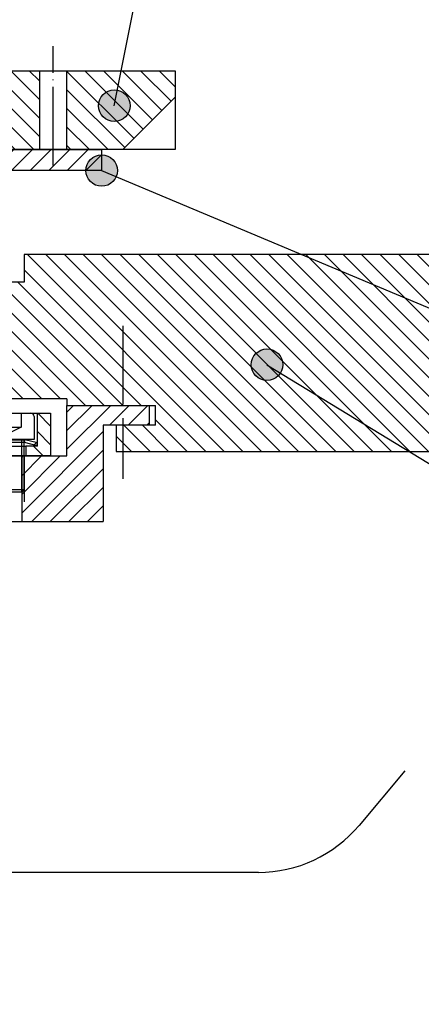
# Model space of a CAD drawing. Extents: x -1763 to 4575, y -3429 to 1051.
# Tile 10 of 80: x 132 to 193, y -2584 to -2434. Entities that reach past the tile are written whole.
import ezdxf

# ---------------------------------------------------------------- set-up
doc = ezdxf.new("R2010")
doc.units = 0
doc.linetypes.add('DASHED', pattern=[15, 7, -8])
doc.linetypes.add('DOT_CENTER', pattern=[14, 12, -1, 0, -1])
doc.layers.add('1', color=7, linetype='CONTINUOUS')
doc.dimstyles.get("Standard").update_dxf_attribs({"dimtxt": 0.18, "dimasz": 0.18, "dimexe": 0.18, "dimexo": 0.0625, "dimgap": 0.09, "dimtad": 0, "dimtih": 1, "dimtoh": 1, "dimdec": 4, "dimzin": 0, "dimtxsty": 'STANDARD', "dimcen": 0.09, "dimazin": 3, "dimtfac": 1, "dimtdec": 4, "dimtofl": 0, "dimtmove": 0, "dimatfit": 3, "dimtolj": 1, "dimtzin": 0})
pattern_1 = [(45, (0, 0), (-1.414213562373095, 1.4142135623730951), [])]
pattern_2 = [(135, (0, 0), (-1.4142135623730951, -1.414213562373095), [])]

# ---------------------------------------------------------------- blocks, each defined once
blk = doc.blocks.new('SCREW_M4__138', base_point=(134.5000000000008, -2510.451241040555))
at = {"layer": '1', "color": 7, "linetype": 'CONTINUOUS'}
for p, q in [((128.0000000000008, -2493.951241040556), (129.5000000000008, -2493.951241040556)), ((129.5000000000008, -2493.951241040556), (132.5000000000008, -2493.951241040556)), ((132.5000000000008, -2493.951241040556), (134.0000000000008, -2493.951241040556)), ((127.5000000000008, -2497.951241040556), (127.5000000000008, -2494.451241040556)), ((134.5000000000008, -2494.451241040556), (134.5000000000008, -2497.951241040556)), ((129.0000000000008, -2497.951241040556), (127.5000000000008, -2497.951241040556)), ((129.4000000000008, -2497.951241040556), (129.0000000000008, -2497.951241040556)), ((129.0000000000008, -2497.951241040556), (129.0000000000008, -2500.451241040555)), ((132.6000000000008, -2497.951241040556), (129.4000000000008, -2497.951241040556)), ((133.0000000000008, -2497.951241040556), (132.6000000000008, -2497.951241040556)), ((134.5000000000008, -2497.951241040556), (133.0000000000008, -2497.951241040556)), ((133.0000000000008, -2500.451241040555), (133.0000000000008, -2497.951241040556)), ((129.0000000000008, -2500.451241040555), (129.0000000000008, -2505.551241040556)), ((133.0000000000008, -2505.551241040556), (133.0000000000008, -2500.451241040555)), ((129.0000000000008, -2505.551241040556), (133.0000000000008, -2505.551241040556)), ((129.4000000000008, -2505.951241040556), (129.0000000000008, -2505.551241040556)), ((132.6000000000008, -2505.951241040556), (129.4000000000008, -2505.951241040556)), ((133.0000000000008, -2505.551241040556), (132.6000000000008, -2505.951241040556))]:
    blk.add_line(p, q, dxfattribs=at)
at = {"layer": '1', "color": 1, "linetype": 'DASHED'}
for p, q in [((129.5000000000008, -2496.051241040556), (129.5000000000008, -2493.951241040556)), ((132.5000000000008, -2493.951241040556), (132.5000000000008, -2496.051241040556)), ((129.5000000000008, -2496.051241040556), (132.5000000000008, -2496.051241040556)), ((131.0000000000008, -2496.851241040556), (129.5000000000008, -2496.051241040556)), ((132.5000000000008, -2496.051241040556), (131.0000000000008, -2496.851241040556)), ((129.4000000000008, -2497.951241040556), (129.4000000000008, -2500.451241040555)), ((132.6000000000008, -2500.451241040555), (132.6000000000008, -2497.951241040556)), ((129.4000000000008, -2500.451241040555), (129.4000000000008, -2505.951241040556)), ((132.6000000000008, -2505.951241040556), (132.6000000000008, -2500.451241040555))]:
    blk.add_line(p, q, dxfattribs=at)
at = {"layer": '1', "color": 1, "linetype": 'DOT_CENTER'}
for p, q in [((131.0000000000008, -2495.250561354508), (131.0000000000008, -2492.939429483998)), ((131.0000000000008, -2506.451241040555), (131.0000000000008, -2495.250561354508))]:
    blk.add_line(p, q, dxfattribs=at)
at = {"layer": '1', "color": 7, "linetype": 'CONTINUOUS'}
for centre, start, end in [((128.0000000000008, -2494.451241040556), 90, 180), ((134.0000000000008, -2494.451241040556), 0, 90)]:
    blk.add_arc(centre, 0.5, start, end, dxfattribs=at)
blk = doc.blocks.new('SPRING_WASHER__139', base_point=(135.0000000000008, -2499.548306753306))
at = {"layer": '1', "linetype": 'CONTINUOUS'}
h = blk.add_hatch(dxfattribs=at)
h.set_pattern_fill('USER', color=3, scale=2, angle=45, pattern_type=0)
h.set_pattern_definition(pattern_1)
h.paths.add_polyline_path([(127.0000000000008, -2498.451241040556), (127.0970142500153, -2498.839298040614), (129.0000000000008, -2498.363551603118), (128.9029857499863, -2497.975494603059)])
h = blk.add_hatch(dxfattribs=at)
h.set_pattern_fill('USER', color=3, scale=2, angle=45, pattern_type=0)
h.set_pattern_definition(pattern_1)
h.paths.add_polyline_path([(133.0970142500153, -2497.975494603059), (133.0000000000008, -2498.363551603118), (134.9029857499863, -2498.839298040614), (135.0000000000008, -2498.451241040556)])
at = {"layer": '1', "color": 3, "linetype": 'CONTINUOUS'}
for p, q in [((128.9029857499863, -2497.975494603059), (127.0000000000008, -2498.451241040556)), ((127.0000000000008, -2498.451241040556), (127.0970142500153, -2498.839298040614)), ((127.0970142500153, -2498.839298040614), (129.0000000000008, -2498.363551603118)), ((128.9029857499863, -2497.975494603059), (131.0000000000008, -2497.975494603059)), ((129.0000000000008, -2498.363551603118), (128.9029857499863, -2497.975494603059)), ((129.0000000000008, -2498.363551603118), (131.0000000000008, -2498.363551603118)), ((131.0000000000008, -2497.975494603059), (133.0970142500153, -2497.975494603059)), ((131.0000000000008, -2498.363551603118), (133.0000000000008, -2498.363551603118)), ((133.0970142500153, -2497.975494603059), (133.0000000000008, -2498.363551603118)), ((133.0000000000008, -2498.363551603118), (134.9029857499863, -2498.839298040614)), ((135.0000000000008, -2498.451241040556), (133.0970142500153, -2497.975494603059)), ((134.9029857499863, -2498.839298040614), (135.0000000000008, -2498.451241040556))]:
    blk.add_line(p, q, dxfattribs=at)
at = {"layer": '1', "color": 3, "linetype": 'DOT_CENTER'}
blk.add_line((131.0000000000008, -2499.548306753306), (131.0000000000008, -2497.137531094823), dxfattribs=at)
blk = doc.blocks.new('CLAMP_PC__140', base_point=(137.0000000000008, -2502.204585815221))
at = {"layer": '1', "linetype": 'CONTINUOUS'}
h = blk.add_hatch(dxfattribs=at)
h.set_pattern_fill('USER', color=1, scale=2, angle=135, pattern_type=0)
h.set_pattern_definition(pattern_2)
h.paths.add_polyline_path([(120.000000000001, -2493.951241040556), (119.0000000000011, -2494.951241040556), (119.0000000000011, -2495.951241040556), (120.0000000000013, -2496.951241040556), (125.0000000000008, -2496.951241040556), (125.0000000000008, -2500.451241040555), (128.7500000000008, -2500.451241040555), (128.7500000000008, -2498.951241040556), (127.0000000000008, -2498.951241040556), (127.0000000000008, -2493.951241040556)])
h = blk.add_hatch(dxfattribs=at)
h.set_pattern_fill('USER', color=1, scale=2, angle=135, pattern_type=0)
h.set_pattern_definition(pattern_2)
h.paths.add_polyline_path([(135.0000000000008, -2493.951241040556), (135.0000000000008, -2498.951241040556), (133.2500000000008, -2498.951241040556), (133.2500000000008, -2500.451241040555), (137.0000000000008, -2500.451241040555), (137.0000000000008, -2493.951241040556)])
at = {"layer": '1', "color": 1, "linetype": 'CONTINUOUS'}
for p, q in [((120.000000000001, -2493.951241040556), (119.0000000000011, -2494.951241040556)), ((120.000000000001, -2493.951241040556), (127.0000000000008, -2493.951241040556)), ((127.0000000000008, -2493.951241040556), (135.0000000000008, -2493.951241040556)), ((127.0000000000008, -2498.951241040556), (127.0000000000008, -2493.951241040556)), ((135.0000000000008, -2498.951241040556), (135.0000000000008, -2493.951241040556)), ((135.0000000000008, -2493.951241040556), (137.0000000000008, -2493.951241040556)), ((137.0000000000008, -2493.951241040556), (137.0000000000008, -2500.451241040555)), ((119.0000000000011, -2495.951241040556), (119.0000000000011, -2494.951241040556)), ((119.0000000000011, -2495.951241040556), (120.0000000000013, -2496.951241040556)), ((125.0000000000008, -2496.951241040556), (120.0000000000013, -2496.951241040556)), ((125.0000000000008, -2500.451241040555), (125.0000000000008, -2496.951241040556)), ((128.7500000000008, -2498.951241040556), (127.0000000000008, -2498.951241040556)), ((128.7500000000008, -2498.951241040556), (133.2500000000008, -2498.951241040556)), ((128.7500000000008, -2500.451241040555), (128.7500000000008, -2498.951241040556)), ((135.0000000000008, -2498.951241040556), (133.2500000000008, -2498.951241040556)), ((133.2500000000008, -2498.951241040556), (133.2500000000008, -2500.451241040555)), ((128.7500000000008, -2500.451241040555), (125.0000000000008, -2500.451241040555)), ((133.2500000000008, -2500.451241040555), (128.7500000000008, -2500.451241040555)), ((137.0000000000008, -2500.451241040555), (133.2500000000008, -2500.451241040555))]:
    blk.add_line(p, q, dxfattribs=at)
at = {"layer": '1', "color": 1, "linetype": 'DOT_CENTER'}
blk.add_line((131.0000000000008, -2492.534545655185), (131.0000000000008, -2502.204585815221), dxfattribs=at)
at = {"layer": '1'}
for name, p in [('SCREW_M4__138', (134.5000000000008, -2510.451241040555)), ('SPRING_WASHER__139', (135.0000000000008, -2499.548306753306))]:
    blk.add_blockref(name, p, dxfattribs=at)
blk = doc.blocks.new('PCC_S__144', base_point=(-152, -2511.751241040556))
at = {"layer": '1', "linetype": 'CONTINUOUS'}
h = blk.add_hatch(dxfattribs=at)
h.set_pattern_fill('USER', color=3, scale=2, angle=45, pattern_type=0)
h.set_pattern_definition(pattern_1)
h.paths.add_polyline_path([(132.6000000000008, -2500.451241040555), (139.5, -2500.451241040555), (139.5, -2492.751241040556), (152, -2492.751241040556), (152, -2495.751241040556), (145, -2495.751241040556), (145, -2510.451241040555), (132.6000000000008, -2510.451241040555)])
at = {"layer": '1', "color": 3, "linetype": 'DOT_CENTER'}
blk.add_line((148, -2480.613722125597), (148, -2503.922099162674), dxfattribs=at)
at = {"layer": '1', "color": 3, "linetype": 'CONTINUOUS'}
for p, q in [((139.5, -2492.751241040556), (152, -2492.751241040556)), ((139.5, -2500.451241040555), (139.5, -2492.751241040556)), ((152, -2492.751241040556), (152, -2495.751241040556)), ((145, -2495.751241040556), (145, -2510.451241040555)), ((152, -2495.751241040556), (145, -2495.751241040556)), ((129.4000000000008, -2500.451241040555), (132.6000000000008, -2500.451241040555)), ((132.6000000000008, -2500.451241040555), (132.6000000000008, -2510.451241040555)), ((132.6000000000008, -2500.451241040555), (139.5, -2500.451241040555)), ((129.4000000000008, -2510.451241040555), (132.6000000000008, -2510.451241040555)), ((132.6000000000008, -2510.451241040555), (145, -2510.451241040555))]:
    blk.add_line(p, q, dxfattribs=at)
at = {"layer": '1', "color": 3, "linetype": 'DASHED'}
blk.add_line((133.0000000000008, -2500.451241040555), (133.0000000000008, -2510.451241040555), dxfattribs=at)
at = {"layer": '1'}
blk.add_blockref('CLAMP_PC__140', (137.0000000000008, -2502.204585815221), dxfattribs=at)
blk = doc.blocks.new('INSERT_RING_TSK__146', base_point=(-152, -2518.751241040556))
at = {"layer": '1', "linetype": 'CONTINUOUS'}
h = blk.add_hatch(dxfattribs=at)
h.set_pattern_fill('USER', scale=2, angle=135, pattern_type=0)
h.set_pattern_definition(pattern_2)
h.paths.add_polyline_path([(210, -2469.751241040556), (210, -2480.851241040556), (195, -2480.851241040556), (195, -2499.751241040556), (153, -2499.751241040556), (147, -2499.751241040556), (147, -2495.751241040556), (153, -2495.751241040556), (153, -2492.751241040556), (139.5, -2492.751241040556), (139.5, -2491.751241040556), (127.5000000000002, -2491.751241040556), (127.5000000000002, -2473.951241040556), (133, -2473.951241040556), (133, -2469.751241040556)])
at = {"layer": '1', "color": 7, "linetype": 'CONTINUOUS'}
for p, q in [((133, -2469.751241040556), (133, -2473.951241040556)), ((210, -2469.751241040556), (133, -2469.751241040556)), ((133, -2473.951241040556), (127.5000000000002, -2473.951241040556)), ((139.5, -2491.751241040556), (127.5000000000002, -2491.751241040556)), ((139.5, -2491.751241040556), (139.5, -2492.751241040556)), ((139.5, -2492.751241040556), (153, -2492.751241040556)), ((153, -2495.751241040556), (153, -2492.751241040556)), ((153, -2495.751241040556), (147, -2495.751241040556)), ((147, -2495.751241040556), (147, -2499.751241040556)), ((147, -2499.751241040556), (153, -2499.751241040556)), ((153, -2499.751241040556), (195, -2499.751241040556))]:
    blk.add_line(p, q, dxfattribs=at)
blk = doc.blocks.new('TSK_APM90__175', base_point=(-260, -2520.158101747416))
at = {"layer": '1'}
for name, p in [('INSERT_RING_TSK__146', (-152, -2518.751241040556)), ('PCC_S__144', (-152, -2511.751241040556))]:
    blk.add_blockref(name, p, dxfattribs=at)
blk = doc.blocks.new('DUTBD__178', base_point=(59.04429750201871, -3293.921955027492))
at = {"layer": '1', "linetype": 'CONTINUOUS'}
h = blk.add_hatch(dxfattribs=at)
h.set_pattern_fill('USER', color=3, scale=2, angle=45, pattern_type=0)
h.set_pattern_definition(pattern_1)
h.paths.add_polyline_path([(144.78, -2453.751241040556), (144.78, -2456.951241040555), (75.02500000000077, -2456.951241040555), (75.00000000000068, -2453.751241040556)])
at = {"layer": '1', "color": 3, "linetype": 'CONTINUOUS'}
for p, q in [((75.00000000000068, -2453.751241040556), (144.78, -2453.751241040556)), ((144.78, -2453.751241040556), (144.78, -2456.951241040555)), ((144.78, -2456.951241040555), (75.02500000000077, -2456.951241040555))]:
    blk.add_line(p, q, dxfattribs=at)
blk = doc.blocks.new('SV_DUT_BO_STIFFENER__179', base_point=(203.8242975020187, -3290.721955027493))
at = {"layer": '1', "linetype": 'CONTINUOUS'}
h = blk.add_hatch(dxfattribs=at)
h.set_pattern_fill('USER', color=1, scale=2, angle=135, pattern_type=0)
h.set_pattern_definition(pattern_2)
h.paths.add_polyline_path([(130.6799999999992, -2441.751241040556), (135.3, -2441.751241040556), (135.3, -2453.751241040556), (130.6799999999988, -2453.751241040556)])
h = blk.add_hatch(dxfattribs=at)
h.set_pattern_fill('USER', color=1, scale=2, angle=135, pattern_type=0)
h.set_pattern_definition(pattern_2)
h.paths.add_polyline_path([(139.5000000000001, -2441.751241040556), (148.0000000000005, -2441.751241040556), (156.0000000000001, -2441.751241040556), (156.0000000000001, -2445.751241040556), (148.0000000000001, -2453.751241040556), (139.5000000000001, -2453.751241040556)])
at = {"layer": '1', "color": 1, "linetype": 'DOT_CENTER'}
blk.add_line((137.4000000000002, -2456.179167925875), (137.4000000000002, -2437.976627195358), dxfattribs=at)
at = {"layer": '1', "color": 1, "linetype": 'CONTINUOUS'}
for p, q in [((130.6799999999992, -2441.751241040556), (135.3, -2441.751241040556)), ((135.3, -2441.751241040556), (135.3, -2453.751241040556)), ((135.3, -2441.751241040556), (139.5000000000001, -2441.751241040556)), ((139.5000000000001, -2453.751241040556), (139.5000000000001, -2441.751241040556)), ((139.5000000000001, -2441.751241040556), (148.0000000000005, -2441.751241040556)), ((148.0000000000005, -2441.751241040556), (156.0000000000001, -2441.751241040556)), ((156.0000000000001, -2441.751241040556), (156.0000000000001, -2445.751241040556)), ((156.0000000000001, -2445.751241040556), (148.0000000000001, -2453.751241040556)), ((156.0000000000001, -2445.751241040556), (156.0000000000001, -2453.751241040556)), ((135.3, -2453.751241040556), (130.6799999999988, -2453.751241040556)), ((139.5000000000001, -2453.751241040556), (135.3, -2453.751241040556)), ((148.0000000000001, -2453.751241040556), (139.5000000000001, -2453.751241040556)), ((156.0000000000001, -2453.751241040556), (148.0000000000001, -2453.751241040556))]:
    blk.add_line(p, q, dxfattribs=at)
at = {"layer": '1'}
blk.add_blockref('DUTBD__178', (59.04429750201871, -3293.921955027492), dxfattribs=at)
blk = doc.blocks.new('SIDE_VIEW__215', base_point=(-19.44972342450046, -3345.858052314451))
at = {"layer": '1'}
blk.add_blockref('SV_DUT_BO_STIFFENER__179', (203.8242975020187, -3290.721955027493), dxfattribs=at)
blk = doc.blocks.new('TEXT__137', base_point=(-593.0655375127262, -2611.056874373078))
at = {"layer": '1'}
h = blk.add_hatch(color=1, dxfattribs=at)
edge = h.paths.add_edge_path()
edge.add_arc((146.709205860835, -2447.06775365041), 2.3999999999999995, -180, 180)
h = blk.add_hatch(color=1, dxfattribs=at)
edge = h.paths.add_edge_path()
edge.add_arc((144.78, -2456.951241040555), 2.3999999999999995, -180, 180)
h = blk.add_hatch(color=1, dxfattribs=at)
edge = h.paths.add_edge_path()
edge.add_arc((169.973082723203, -2486.55259784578), 2.3999999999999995, -180, 180)
at = {"layer": '1', "color": 1, "linetype": 'CONTINUOUS'}
for p, q in [((190.9658064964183, -2548.428344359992), (183.9954511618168, -2556.753325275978)), ((168.6608452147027, -2563.913938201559), (5, -2563.913938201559))]:
    blk.add_line(p, q, dxfattribs=at)
at = {"layer": '1', "color": 1}
for centre in [(146.709205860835, -2447.06775365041), (144.78, -2456.951241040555), (169.973082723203, -2486.55259784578)]:
    blk.add_circle(centre, 2.4, dxfattribs=at)
at = {"layer": '1', "color": 1, "linetype": 'CONTINUOUS'}
blk.add_arc((168.6608452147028, -2543.913938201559), 20, -90.00000000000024, -39.93882648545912, dxfattribs=at)
at = {"layer": '1', "color": 1, "linetype": 'CONTINUOUS', "has_arrowhead": 0}
for points in [[(146.709205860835, -2447.06775365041), (161.453997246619, -2372.51957733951)], [(144.78, -2456.951241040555), (382.824784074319, -2556.8963132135)], [(169.973082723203, -2486.55259784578), (329.959075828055, -2584.02476876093)]]:
    blk.add_leader(points, dimstyle='Standard', dxfattribs=at)
blk = doc.blocks.new('WPIF_TSK__216', base_point=(37.8242975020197, -3712.742495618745))
at = {"layer": '1'}
for name, p in [('TEXT__137', (-593.0655375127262, -2611.056874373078)), ('TSK_APM90__175', (-260, -2520.158101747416)), ('SIDE_VIEW__215', (-19.44972342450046, -3345.858052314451))]:
    blk.add_blockref(name, p, dxfattribs=at)
blk = doc.blocks.new('C-E2803-62282-1S11B__217', base_point=(0, -2449.251241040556))
at = {"layer": '1'}
blk.add_blockref('WPIF_TSK__216', (37.8242975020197, -3712.742495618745), dxfattribs=at)

msp = doc.modelspace()

# ---------------------------------------------------------------- block references
at = {"layer": '1'}
msp.add_blockref('C-E2803-62282-1S11B__217', (0, -2449.251241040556), dxfattribs=at)

doc.saveas('drawing.dxf')
